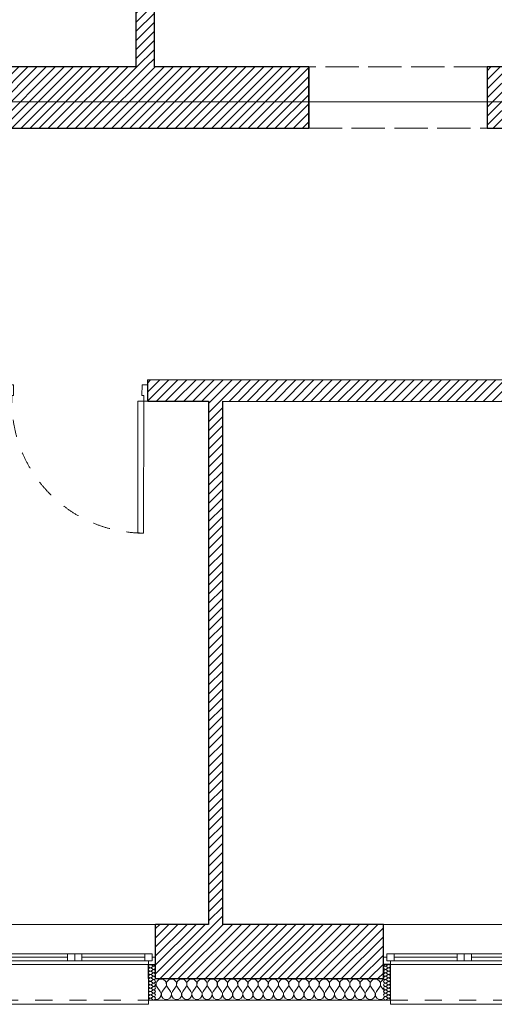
# Model space of a CAD drawing. Header units: millimetres. Extents: x 27262 to 215252, y 16288 to 306312.
# Tile 51 of 76: x 145971 to 148465, y 171393 to 176570. Entities that reach past the tile are written whole.
import ezdxf

# ---------------------------------------------------------------- set-up
doc = ezdxf.new("R2010")
doc.units = ezdxf.units.MM
for name, pattern in [('DASHED2', [0.47625, 0.3175, -0.15875]), ('Krawędzie ukryte', [225, 175, -50]), ('Przerywana', [240, 120, -120])]:
    doc.linetypes.add(name, pattern=pattern)
for name, color, linetype in [('Drzwi ArchiCAD', 252, 'Continuous'), ('KR_INW', 252, 'Continuous'), ('Okna ArchiCADa', 252, 'Continuous'), ('ROZBUDOWA_NOWE_DZIAŁOWE', 252, 'Continuous')]:
    doc.layers.add(name, color=color, linetype=linetype)
for name, color, linetype, lineweight in [('Drzwi ArchiCAD_Nr_pióra__1', 252, 'Continuous', 13), ('Drzwi ArchiCAD_Nr_pióra__27', 252, 'Continuous', 25), ('KR_INW_Nr_pióra__101', 252, 'Continuous', 5), ('KR_INW_Nr_pióra__102', 252, 'Continuous', 5), ('KR_INW_Nr_pióra__27', 252, 'Continuous', 25), ('KR_INW_Nr_pióra__47', 252, 'Continuous', 15), ('Okna ArchiCADa_Nr_pióra__1', 252, 'Continuous', 13), ('Okna ArchiCADa_Nr_pióra__27', 252, 'Continuous', 25), ('PREBUDOWA_NOWE_NADPROŻA_Nr_pióra__44', 252, 'Continuous', 13), ('ROZBUDOWA_NOWE_DZIAŁOWE_Nr_pióra__27', 252, 'Continuous', 25)]:
    doc.layers.add(name, color=color, linetype=linetype, lineweight=lineweight)
doc.layers.get('ROZBUDOWA_NOWE_DZIAŁOWE').off()
pattern_1 = [(45, (0, 0), (-31.819804, 31.819804), [])]

# ---------------------------------------------------------------- blocks, each defined once
blk = doc.blocks.new('*X206')
at = {"layer": 'KR_INW_Nr_pióra__102', "linetype": 'Continuous'}
for p, q in [((215889.1, 106981.8), (215888.6, 106982.6)), ((215888.6, 106949.6), (215890.5, 106953.1)), ((215892.2, 106972.5), (215889.1, 106981.8)), ((215890.5, 106953.1), (215892.7, 106962.6)), ((215892.7, 106962.6), (215892.2, 106972.5)), ((215893.5, 106972.5), (215893, 106962.6)), ((215893, 106962.6), (215895.2, 106953.1)), ((215896.6, 106981.8), (215893.5, 106972.5)), ((215895.2, 106953.1), (215900, 106944.4)), ((215902.2, 106989.9), (215896.6, 106981.8)), ((215921.4, 106915.9), (215900, 106944.4)), ((215909.8, 106996.2), (215902.2, 106989.9)), ((215918.8, 107000.2), (215909.8, 106996.2)), ((215928.6, 107001.6), (215918.8, 107000.2)), ((215938.3, 107000.2), (215928.6, 107001.6)), ((215935.7, 106915.9), (215957.1, 106944.4)), ((215947.3, 106996.2), (215938.3, 107000.2)), ((215954.9, 106989.9), (215947.3, 106996.2)), ((215960.5, 106981.8), (215954.9, 106989.9)), ((215957.1, 106944.4), (215961.9, 106953.1)), ((215963.7, 106972.5), (215960.5, 106981.8)), ((215961.9, 106953.1), (215964.1, 106962.6)), ((215964.1, 106962.6), (215963.7, 106972.5)), ((215964.9, 106972.5), (215964.4, 106962.6)), ((215964.4, 106962.6), (215966.7, 106953.1)), ((215968.1, 106981.8), (215964.9, 106972.5)), ((215966.7, 106953.1), (215971.4, 106944.4)), ((215973.6, 106989.9), (215968.1, 106981.8)), ((215992.9, 106915.9), (215971.4, 106944.4)), ((215981.2, 106996.2), (215973.6, 106989.9)), ((215990.2, 107000.2), (215981.2, 106996.2)), ((216000, 107001.6), (215990.2, 107000.2)), ((216009.8, 107000.2), (216000, 107001.6)), ((216007.1, 106915.9), (216028.6, 106944.4)), ((216018.8, 106996.2), (216009.8, 107000.2)), ((216026.4, 106989.9), (216018.8, 106996.2)), ((216031.9, 106981.8), (216026.4, 106989.9)), ((216028.6, 106944.4), (216033.3, 106953.1)), ((216035.1, 106972.5), (216031.9, 106981.8)), ((216033.3, 106953.1), (216035.6, 106962.6)), ((216035.6, 106962.6), (216035.1, 106972.5)), ((216036.3, 106972.5), (216035.9, 106962.6)), ((216035.9, 106962.6), (216038.1, 106953.1)), ((216039.5, 106981.8), (216036.3, 106972.5)), ((216038.1, 106953.1), (216042.9, 106944.4)), ((216045.1, 106989.9), (216039.5, 106981.8)), ((216064.3, 106915.9), (216042.9, 106944.4)), ((216052.7, 106996.2), (216045.1, 106989.9)), ((216061.7, 107000.2), (216052.7, 106996.2)), ((216071.4, 107001.6), (216061.7, 107000.2)), ((216081.2, 107000.2), (216071.4, 107001.6)), ((216078.6, 106915.9), (216100, 106944.4)), ((216090.2, 106996.2), (216081.2, 107000.2)), ((216097.8, 106989.9), (216090.2, 106996.2)), ((216103.4, 106981.8), (216097.8, 106989.9)), ((216100, 106944.4), (216104.8, 106953.1)), ((216106.5, 106972.5), (216103.4, 106981.8)), ((216104.8, 106953.1), (216107, 106962.6)), ((216107, 106962.6), (216106.5, 106972.5)), ((216107.8, 106972.5), (216107.3, 106962.6)), ((216107.3, 106962.6), (216109.5, 106953.1)), ((216110.9, 106981.8), (216107.8, 106972.5)), ((216109.5, 106953.1), (216114.3, 106944.4)), ((216116.5, 106989.9), (216110.9, 106981.8)), ((216135.7, 106915.9), (216114.3, 106944.4)), ((216124.1, 106996.2), (216116.5, 106989.9)), ((216133.1, 107000.2), (216124.1, 106996.2)), ((216142.9, 107001.6), (216133.1, 107000.2)), ((216152.6, 107000.2), (216142.9, 107001.6)), ((216150, 106915.9), (216171.4, 106944.4)), ((216161.6, 106996.2), (216152.6, 107000.2)), ((216169.2, 106989.9), (216161.6, 106996.2)), ((216174.8, 106981.8), (216169.2, 106989.9)), ((216171.4, 106944.4), (216176.2, 106953.1)), ((216177.9, 106972.5), (216174.8, 106981.8)), ((216176.2, 106953.1), (216178.4, 106962.6)), ((216178.4, 106962.6), (216177.9, 106972.5)), ((216179.2, 106972.5), (216178.7, 106962.6)), ((216178.7, 106962.6), (216180.9, 106953.1)), ((216182.3, 106981.8), (216179.2, 106972.5)), ((216180.9, 106953.1), (216185.7, 106944.4)), ((216187.9, 106989.9), (216182.3, 106981.8)), ((216207.1, 106915.9), (216185.7, 106944.4)), ((216195.5, 106996.2), (216187.9, 106989.9)), ((216204.5, 107000.2), (216195.5, 106996.2)), ((216214.3, 107001.6), (216204.5, 107000.2)), ((216224, 107000.2), (216214.3, 107001.6)), ((216221.4, 106915.9), (216242.9, 106944.4)), ((216233.1, 106996.2), (216224, 107000.2)), ((216240.6, 106989.9), (216233.1, 106996.2)), ((216246.2, 106981.8), (216240.6, 106989.9)), ((216242.9, 106944.4), (216247.6, 106953.1)), ((216249.4, 106972.5), (216246.2, 106981.8)), ((216247.6, 106953.1), (216249.9, 106962.6)), ((216249.9, 106962.6), (216249.4, 106972.5)), ((216250.6, 106972.5), (216250.1, 106962.6)), ((216250.1, 106962.6), (216252.4, 106953.1)), ((216253.8, 106981.8), (216250.6, 106972.5)), ((216252.4, 106953.1), (216257.1, 106944.4)), ((216259.4, 106989.9), (216253.8, 106981.8)), ((216278.6, 106915.9), (216257.1, 106944.4)), ((216266.9, 106996.2), (216259.4, 106989.9)), ((216276, 107000.2), (216266.9, 106996.2)), ((216285.7, 107001.6), (216276, 107000.2)), ((216295.5, 107000.2), (216285.7, 107001.6)), ((216292.9, 106915.9), (216314.3, 106944.4)), ((216304.5, 106996.2), (216295.5, 107000.2)), ((216312.1, 106989.9), (216304.5, 106996.2)), ((216317.7, 106981.8), (216312.1, 106989.9)), ((216314.3, 106944.4), (216319.1, 106953.1)), ((216320.8, 106972.5), (216317.7, 106981.8)), ((216319.1, 106953.1), (216321.3, 106962.6)), ((216321.3, 106962.6), (216320.8, 106972.5)), ((216322.1, 106972.5), (216321.6, 106962.6)), ((216321.6, 106962.6), (216323.8, 106953.1)), ((216325.2, 106981.8), (216322.1, 106972.5)), ((216323.8, 106953.1), (216328.6, 106944.4)), ((216330.8, 106989.9), (216325.2, 106981.8)), ((216350, 106915.9), (216328.6, 106944.4)), ((216338.4, 106996.2), (216330.8, 106989.9)), ((216347.4, 107000.2), (216338.4, 106996.2)), ((216357.1, 107001.6), (216347.4, 107000.2)), ((216366.9, 107000.2), (216357.1, 107001.6)), ((216364.3, 106915.9), (216385.7, 106944.4)), ((216375.9, 106996.2), (216366.9, 107000.2)), ((216383.5, 106989.9), (216375.9, 106996.2)), ((216389.1, 106981.8), (216383.5, 106989.9)), ((216385.7, 106944.4), (216390.5, 106953.1)), ((216392.2, 106972.5), (216389.1, 106981.8)), ((216390.5, 106953.1), (216392.7, 106962.6)), ((216392.7, 106962.6), (216392.2, 106972.5)), ((216393.5, 106972.5), (216393, 106962.6)), ((216393, 106962.6), (216395.2, 106953.1)), ((216396.6, 106981.8), (216393.5, 106972.5)), ((216395.2, 106953.1), (216400, 106944.4)), ((216402.2, 106989.9), (216396.6, 106981.8)), ((216421.4, 106915.9), (216400, 106944.4)), ((216409.8, 106996.2), (216402.2, 106989.9)), ((216418.8, 107000.2), (216409.8, 106996.2)), ((216428.6, 107001.6), (216418.8, 107000.2)), ((216438.3, 107000.2), (216428.6, 107001.6)), ((216435.7, 106915.9), (216457.1, 106944.4)), ((216447.3, 106996.2), (216438.3, 107000.2)), ((216454.9, 106989.9), (216447.3, 106996.2)), ((216460.5, 106981.8), (216454.9, 106989.9)), ((216457.1, 106944.4), (216461.9, 106953.1)), ((216463.7, 106972.5), (216460.5, 106981.8)), ((216461.9, 106953.1), (216464.1, 106962.6)), ((216464.1, 106962.6), (216463.7, 106972.5)), ((216464.9, 106972.5), (216464.4, 106962.6)), ((216464.4, 106962.6), (216466.7, 106953.1)), ((216468.1, 106981.8), (216464.9, 106972.5)), ((216466.7, 106953.1), (216471.4, 106944.4)), ((216473.6, 106989.9), (216468.1, 106981.8)), ((216492.9, 106915.9), (216471.4, 106944.4)), ((216481.2, 106996.2), (216473.6, 106989.9)), ((216490.2, 107000.2), (216481.2, 106996.2)), ((216500, 107001.6), (216490.2, 107000.2)), ((216509.8, 107000.2), (216500, 107001.6)), ((216507.1, 106915.9), (216528.6, 106944.4)), ((216518.8, 106996.2), (216509.8, 107000.2)), ((216526.4, 106989.9), (216518.8, 106996.2)), ((216531.9, 106981.8), (216526.4, 106989.9)), ((216528.6, 106944.4), (216533.3, 106953.1)), ((216535.1, 106972.5), (216531.9, 106981.8)), ((216533.3, 106953.1), (216535.6, 106962.6)), ((216535.6, 106962.6), (216535.1, 106972.5)), ((216536.3, 106972.5), (216535.9, 106962.6)), ((216535.9, 106962.6), (216538.1, 106953.1)), ((216539.5, 106981.8), (216536.3, 106972.5)), ((216538.1, 106953.1), (216542.9, 106944.4)), ((216545.1, 106989.9), (216539.5, 106981.8)), ((216564.3, 106915.9), (216542.9, 106944.4)), ((216552.7, 106996.2), (216545.1, 106989.9)), ((216561.7, 107000.2), (216552.7, 106996.2)), ((216571.4, 107001.6), (216561.7, 107000.2)), ((216581.2, 107000.2), (216571.4, 107001.6)), ((216578.6, 106915.9), (216600, 106944.4)), ((216590.2, 106996.2), (216581.2, 107000.2)), ((216597.8, 106989.9), (216590.2, 106996.2)), ((216603.4, 106981.8), (216597.8, 106989.9)), ((216600, 106944.4), (216604.8, 106953.1)), ((216606.5, 106972.5), (216603.4, 106981.8)), ((216604.8, 106953.1), (216607, 106962.6)), ((216607, 106962.6), (216606.5, 106972.5)), ((216607.8, 106972.5), (216607.3, 106962.6)), ((216607.3, 106962.6), (216609.5, 106953.1)), ((216610.9, 106981.8), (216607.8, 106972.5)), ((216609.5, 106953.1), (216614.3, 106944.4)), ((216616.5, 106989.9), (216610.9, 106981.8)), ((216635.7, 106915.9), (216614.3, 106944.4)), ((216624.1, 106996.2), (216616.5, 106989.9)), ((216633.1, 107000.2), (216624.1, 106996.2)), ((216642.9, 107001.6), (216633.1, 107000.2)), ((216652.6, 107000.2), (216642.9, 107001.6)), ((216650, 106915.9), (216671.4, 106944.4)), ((216661.6, 106996.2), (216652.6, 107000.2)), ((216669.2, 106989.9), (216661.6, 106996.2)), ((216674.8, 106981.8), (216669.2, 106989.9)), ((216671.4, 106944.4), (216676.2, 106953.1)), ((216677.9, 106972.5), (216674.8, 106981.8)), ((216676.2, 106953.1), (216678.4, 106962.6)), ((216678.4, 106962.6), (216677.9, 106972.5)), ((216679.2, 106972.5), (216678.7, 106962.6)), ((216678.7, 106962.6), (216680.9, 106953.1)), ((216682.3, 106981.8), (216679.2, 106972.5)), ((216680.9, 106953.1), (216685.7, 106944.4)), ((216687.9, 106989.9), (216682.3, 106981.8)), ((216707.1, 106915.9), (216685.7, 106944.4)), ((216695.5, 106996.2), (216687.9, 106989.9)), ((216704.5, 107000.2), (216695.5, 106996.2)), ((216714.3, 107001.6), (216704.5, 107000.2)), ((216724, 107000.2), (216714.3, 107001.6)), ((216721.4, 106915.9), (216742.9, 106944.4)), ((216733.1, 106996.2), (216724, 107000.2)), ((216740.6, 106989.9), (216733.1, 106996.2)), ((216746.2, 106981.8), (216740.6, 106989.9)), ((216742.9, 106944.4), (216747.6, 106953.1)), ((216749.4, 106972.5), (216746.2, 106981.8)), ((216747.6, 106953.1), (216749.9, 106962.6)), ((216749.9, 106962.6), (216749.4, 106972.5)), ((216750.6, 106972.5), (216750.1, 106962.6)), ((216750.1, 106962.6), (216752.4, 106953.1)), ((216753.8, 106981.8), (216750.6, 106972.5)), ((216752.4, 106953.1), (216757.1, 106944.4)), ((216759.4, 106989.9), (216753.8, 106981.8)), ((216778.6, 106915.9), (216757.1, 106944.4)), ((216766.9, 106996.2), (216759.4, 106989.9)), ((216776, 107000.2), (216766.9, 106996.2)), ((216785.7, 107001.6), (216776, 107000.2)), ((216795.5, 107000.2), (216785.7, 107001.6)), ((216792.9, 106915.9), (216814.3, 106944.4)), ((216804.5, 106996.2), (216795.5, 107000.2)), ((216812.1, 106989.9), (216804.5, 106996.2)), ((216817.7, 106981.8), (216812.1, 106989.9)), ((216814.3, 106944.4), (216819.1, 106953.1)), ((216820.8, 106972.5), (216817.7, 106981.8)), ((216819.1, 106953.1), (216821.3, 106962.6)), ((216821.3, 106962.6), (216820.8, 106972.5)), ((216822.1, 106972.5), (216821.6, 106962.6)), ((216821.6, 106962.6), (216823.8, 106953.1)), ((216825.2, 106981.8), (216822.1, 106972.5)), ((216823.8, 106953.1), (216828.6, 106944.4)), ((216830.8, 106989.9), (216825.2, 106981.8)), ((216850, 106915.9), (216828.6, 106944.4)), ((216838.4, 106996.2), (216830.8, 106989.9)), ((216847.4, 107000.2), (216838.4, 106996.2)), ((216857.1, 107001.6), (216847.4, 107000.2)), ((216866.9, 107000.2), (216857.1, 107001.6)), ((216864.3, 106915.9), (216885.7, 106944.4)), ((216875.9, 106996.2), (216866.9, 107000.2)), ((216883.5, 106989.9), (216875.9, 106996.2)), ((216889.1, 106981.8), (216883.5, 106989.9)), ((216885.7, 106944.4), (216890.5, 106953.1)), ((216892.2, 106972.5), (216889.1, 106981.8)), ((216890.5, 106953.1), (216892.7, 106962.6)), ((216892.7, 106962.6), (216892.2, 106972.5)), ((216893.5, 106972.5), (216893, 106962.6)), ((216893, 106962.6), (216895.2, 106953.1)), ((216896.6, 106981.8), (216893.5, 106972.5)), ((216895.2, 106953.1), (216900, 106944.4)), ((216902.2, 106989.9), (216896.6, 106981.8)), ((216921.4, 106915.9), (216900, 106944.4)), ((216909.8, 106996.2), (216902.2, 106989.9)), ((216918.8, 107000.2), (216909.8, 106996.2)), ((216928.6, 107001.6), (216918.8, 107000.2)), ((216938.3, 107000.2), (216928.6, 107001.6)), ((216935.7, 106915.9), (216957.1, 106944.4)), ((216947.3, 106996.2), (216938.3, 107000.2)), ((216954.9, 106989.9), (216947.3, 106996.2)), ((216960.5, 106981.8), (216954.9, 106989.9)), ((216957.1, 106944.4), (216961.9, 106953.1)), ((216963.7, 106972.5), (216960.5, 106981.8)), ((216961.9, 106953.1), (216964.1, 106962.6)), ((216964.1, 106962.6), (216963.7, 106972.5)), ((216964.9, 106972.5), (216964.4, 106962.6)), ((216964.4, 106962.6), (216966.7, 106953.1)), ((216968.1, 106981.8), (216964.9, 106972.5)), ((216966.7, 106953.1), (216971.4, 106944.4)), ((216973.6, 106989.9), (216968.1, 106981.8)), ((216992.9, 106915.9), (216971.4, 106944.4)), ((216981.2, 106996.2), (216973.6, 106989.9)), ((216990.2, 107000.2), (216981.2, 106996.2)), ((217000, 107001.6), (216990.2, 107000.2)), ((217009.8, 107000.2), (217000, 107001.6)), ((217007.1, 106915.9), (217028.6, 106944.4)), ((217018.8, 106996.2), (217009.8, 107000.2)), ((217026.4, 106989.9), (217018.8, 106996.2)), ((217031.9, 106981.8), (217026.4, 106989.9)), ((217028.6, 106944.4), (217033.3, 106953.1)), ((217035.1, 106972.5), (217031.9, 106981.8)), ((217033.3, 106953.1), (217035.6, 106962.6)), ((217035.6, 106962.6), (217035.1, 106972.5)), ((217036.3, 106972.5), (217035.9, 106962.6)), ((217035.9, 106962.6), (217038.1, 106953.1)), ((217039.5, 106981.8), (217036.3, 106972.5)), ((217038.1, 106953.1), (217042.9, 106944.4)), ((217045.1, 106989.9), (217039.5, 106981.8)), ((217064.3, 106915.9), (217042.9, 106944.4)), ((217052.7, 106996.2), (217045.1, 106989.9)), ((217061.7, 107000.2), (217052.7, 106996.2)), ((217071.4, 107001.6), (217061.7, 107000.2)), ((217081.2, 107000.2), (217071.4, 107001.6)), ((217078.6, 106915.9), (217100, 106944.4)), ((217090.2, 106996.2), (217081.2, 107000.2)), ((217097.8, 106989.9), (217090.2, 106996.2)), ((217103.4, 106981.8), (217097.8, 106989.9)), ((217100, 106944.4), (217104.8, 106953.1)), ((217106.5, 106972.5), (217103.4, 106981.8)), ((217104.8, 106953.1), (217107, 106962.6)), ((217107, 106962.6), (217106.5, 106972.5)), ((217107.8, 106972.5), (217107.3, 106962.6)), ((217107.3, 106962.6), (217109.5, 106953.1)), ((217110.9, 106981.8), (217107.8, 106972.5)), ((217109.5, 106953.1), (217114.3, 106944.4)), ((217116.5, 106989.9), (217110.9, 106981.8)), ((217135.7, 106915.9), (217114.3, 106944.4)), ((217124.1, 106996.2), (217116.5, 106989.9)), ((217133.1, 107000.2), (217124.1, 106996.2)), ((217142.9, 107001.6), (217133.1, 107000.2)), ((217152.6, 107000.2), (217142.9, 107001.6)), ((217150, 106915.9), (217171.4, 106944.4)), ((217161.6, 106996.2), (217152.6, 107000.2)), ((217169.2, 106989.9), (217161.6, 106996.2)), ((217174.8, 106981.8), (217169.2, 106989.9)), ((217171.4, 106944.4), (217176.2, 106953.1)), ((217177.9, 106972.5), (217174.8, 106981.8)), ((217176.2, 106953.1), (217178.4, 106962.6)), ((217178.4, 106962.6), (217177.9, 106972.5)), ((217179.2, 106972.5), (217178.7, 106962.6)), ((217178.7, 106962.6), (217180.9, 106953.1)), ((217182.3, 106981.8), (217179.2, 106972.5)), ((217180.9, 106953.1), (217185.7, 106944.4)), ((217187.9, 106989.9), (217182.3, 106981.8)), ((217207.1, 106915.9), (217185.7, 106944.4)), ((217195.5, 106996.2), (217187.9, 106989.9)), ((217204.5, 107000.2), (217195.5, 106996.2)), ((217214.3, 107001.6), (217204.5, 107000.2)), ((217224, 107000.2), (217214.3, 107001.6)), ((217221.4, 106915.9), (217242.9, 106944.4)), ((217233.1, 106996.2), (217224, 107000.2)), ((217240.6, 106989.9), (217233.1, 106996.2)), ((217246.2, 106981.8), (217240.6, 106989.9)), ((217242.9, 106944.4), (217247.6, 106953.1)), ((217249.4, 106972.5), (217246.2, 106981.8)), ((217247.6, 106953.1), (217249.9, 106962.6)), ((217249.9, 106962.6), (217249.4, 106972.5)), ((217250.6, 106972.5), (217250.1, 106962.6)), ((217250.1, 106962.6), (217252.4, 106953.1)), ((217253.8, 106981.8), (217250.6, 106972.5)), ((217252.4, 106953.1), (217257.1, 106944.4)), ((217259.4, 106989.9), (217253.8, 106981.8)), ((217278.6, 106915.9), (217257.1, 106944.4)), ((217266.9, 106996.2), (217259.4, 106989.9)), ((217276, 107000.2), (217266.9, 106996.2)), ((217285.7, 107001.6), (217276, 107000.2)), ((217295.5, 107000.2), (217285.7, 107001.6)), ((217292.9, 106915.9), (217314.3, 106944.4)), ((217304.5, 106996.2), (217295.5, 107000.2)), ((217312.1, 106989.9), (217304.5, 106996.2)), ((217317.7, 106981.8), (217312.1, 106989.9)), ((217314.3, 106944.4), (217319.1, 106953.1)), ((217320.8, 106972.5), (217317.7, 106981.8)), ((217319.1, 106953.1), (217321.3, 106962.6)), ((217321.3, 106962.6), (217320.8, 106972.5)), ((217322.1, 106972.5), (217321.6, 106962.6)), ((217321.6, 106962.6), (217323.8, 106953.1)), ((217325.2, 106981.8), (217322.1, 106972.5)), ((217323.8, 106953.1), (217328.6, 106944.4)), ((217330.8, 106989.9), (217325.2, 106981.8)), ((217350, 106915.9), (217328.6, 106944.4)), ((217338.4, 106996.2), (217330.8, 106989.9)), ((217347.4, 107000.2), (217338.4, 106996.2)), ((217357.1, 107001.6), (217347.4, 107000.2)), ((217366.9, 107000.2), (217357.1, 107001.6)), ((217364.3, 106915.9), (217385.7, 106944.4)), ((217375.9, 106996.2), (217366.9, 107000.2)), ((217383.5, 106989.9), (217375.9, 106996.2)), ((217389.1, 106981.8), (217383.5, 106989.9)), ((217385.7, 106944.4), (217390.5, 106953.1)), ((217392.2, 106972.5), (217389.1, 106981.8)), ((217390.5, 106953.1), (217392.7, 106962.6)), ((217392.7, 106962.6), (217392.2, 106972.5)), ((217393.5, 106972.5), (217393, 106962.6)), ((217393, 106962.6), (217395.2, 106953.1)), ((217396.6, 106981.8), (217393.5, 106972.5)), ((217395.2, 106953.1), (217400, 106944.4)), ((217402.2, 106989.9), (217396.6, 106981.8)), ((217421.4, 106915.9), (217400, 106944.4)), ((217409.8, 106996.2), (217402.2, 106989.9)), ((217418.8, 107000.2), (217409.8, 106996.2)), ((217428.6, 107001.6), (217418.8, 107000.2)), ((217438.3, 107000.2), (217428.6, 107001.6)), ((217435.7, 106915.9), (217457.1, 106944.4)), ((217447.3, 106996.2), (217438.3, 107000.2)), ((217454.9, 106989.9), (217447.3, 106996.2)), ((217460.5, 106981.8), (217454.9, 106989.9)), ((217457.1, 106944.4), (217461.9, 106953.1)), ((217463.7, 106972.5), (217460.5, 106981.8)), ((217461.9, 106953.1), (217464.1, 106962.6)), ((217464.1, 106962.6), (217463.7, 106972.5)), ((217464.9, 106972.5), (217464.4, 106962.6)), ((217464.4, 106962.6), (217466.7, 106953.1)), ((217468.1, 106981.8), (217464.9, 106972.5)), ((217466.7, 106953.1), (217471.4, 106944.4)), ((217473.6, 106989.9), (217468.1, 106981.8)), ((217485.4, 106925.8), (217471.4, 106944.4)), ((217481.2, 106996.2), (217473.6, 106989.9)), ((217485.4, 106998.1), (217481.2, 106996.2)), ((215916.9, 106868), (215926.5, 106882.5)), ((215928.2, 106899.8), (215921.4, 106915.9)), ((215926.5, 106882.5), (215928.2, 106899.8)), ((215935.7, 106915.9), (215929, 106899.8)), ((215929, 106899.8), (215930.6, 106882.5)), ((215930.6, 106882.5), (215940.3, 106868)), ((215988.3, 106868), (215997.9, 106882.5)), ((215999.6, 106899.8), (215992.9, 106915.9)), ((215997.9, 106882.5), (215999.6, 106899.8)), ((216007.1, 106915.9), (216000.4, 106899.8)), ((216000.4, 106899.8), (216002.1, 106882.5)), ((216002.1, 106882.5), (216011.7, 106868)), ((216059.7, 106868), (216069.4, 106882.5)), ((216071, 106899.8), (216064.3, 106915.9)), ((216069.4, 106882.5), (216071, 106899.8)), ((216078.6, 106915.9), (216071.8, 106899.8)), ((216071.8, 106899.8), (216073.5, 106882.5)), ((216073.5, 106882.5), (216083.1, 106868)), ((216131.2, 106868), (216140.8, 106882.5)), ((216142.4, 106899.8), (216135.7, 106915.9)), ((216140.8, 106882.5), (216142.4, 106899.8)), ((216150, 106915.9), (216143.3, 106899.8)), ((216143.3, 106899.8), (216144.9, 106882.5)), ((216144.9, 106882.5), (216154.5, 106868)), ((216202.6, 106868), (216212.2, 106882.5)), ((216213.9, 106899.8), (216207.1, 106915.9)), ((216212.2, 106882.5), (216213.9, 106899.8)), ((216221.4, 106915.9), (216214.7, 106899.8)), ((216214.7, 106899.8), (216216.3, 106882.5)), ((216216.3, 106882.5), (216226, 106868)), ((216274, 106868), (216283.7, 106882.5)), ((216285.3, 106899.8), (216278.6, 106915.9)), ((216283.7, 106882.5), (216285.3, 106899.8)), ((216292.9, 106915.9), (216286.1, 106899.8)), ((216286.1, 106899.8), (216287.8, 106882.5)), ((216287.8, 106882.5), (216297.4, 106868)), ((216345.5, 106868), (216355.1, 106882.5)), ((216356.7, 106899.8), (216350, 106915.9)), ((216355.1, 106882.5), (216356.7, 106899.8)), ((216364.3, 106915.9), (216357.6, 106899.8)), ((216357.6, 106899.8), (216359.2, 106882.5)), ((216359.2, 106882.5), (216368.8, 106868)), ((216416.9, 106868), (216426.5, 106882.5)), ((216428.2, 106899.8), (216421.4, 106915.9)), ((216426.5, 106882.5), (216428.2, 106899.8)), ((216435.7, 106915.9), (216429, 106899.8)), ((216429, 106899.8), (216430.6, 106882.5)), ((216430.6, 106882.5), (216440.3, 106868)), ((216488.3, 106868), (216497.9, 106882.5)), ((216499.6, 106899.8), (216492.9, 106915.9)), ((216497.9, 106882.5), (216499.6, 106899.8)), ((216507.1, 106915.9), (216500.4, 106899.8)), ((216500.4, 106899.8), (216502.1, 106882.5)), ((216502.1, 106882.5), (216511.7, 106868)), ((216559.7, 106868), (216569.4, 106882.5)), ((216571, 106899.8), (216564.3, 106915.9)), ((216569.4, 106882.5), (216571, 106899.8)), ((216578.6, 106915.9), (216571.8, 106899.8)), ((216571.8, 106899.8), (216573.5, 106882.5)), ((216573.5, 106882.5), (216583.1, 106868)), ((216631.2, 106868), (216640.8, 106882.5)), ((216642.4, 106899.8), (216635.7, 106915.9)), ((216640.8, 106882.5), (216642.4, 106899.8)), ((216650, 106915.9), (216643.3, 106899.8)), ((216643.3, 106899.8), (216644.9, 106882.5)), ((216644.9, 106882.5), (216654.5, 106868)), ((216702.6, 106868), (216712.2, 106882.5)), ((216713.9, 106899.8), (216707.1, 106915.9)), ((216712.2, 106882.5), (216713.9, 106899.8)), ((216721.4, 106915.9), (216714.7, 106899.8)), ((216714.7, 106899.8), (216716.3, 106882.5)), ((216716.3, 106882.5), (216726, 106868)), ((216774, 106868), (216783.7, 106882.5)), ((216785.3, 106899.8), (216778.6, 106915.9)), ((216783.7, 106882.5), (216785.3, 106899.8)), ((216792.9, 106915.9), (216786.1, 106899.8)), ((216786.1, 106899.8), (216787.8, 106882.5)), ((216787.8, 106882.5), (216797.4, 106868)), ((216845.5, 106868), (216855.1, 106882.5)), ((216856.7, 106899.8), (216850, 106915.9)), ((216855.1, 106882.5), (216856.7, 106899.8)), ((216864.3, 106915.9), (216857.6, 106899.8)), ((216857.6, 106899.8), (216859.2, 106882.5)), ((216859.2, 106882.5), (216868.8, 106868)), ((216916.9, 106868), (216926.5, 106882.5)), ((216928.2, 106899.8), (216921.4, 106915.9)), ((216926.5, 106882.5), (216928.2, 106899.8)), ((216935.7, 106915.9), (216929, 106899.8)), ((216929, 106899.8), (216930.6, 106882.5)), ((216930.6, 106882.5), (216940.3, 106868)), ((216988.3, 106868), (216997.9, 106882.5)), ((216999.6, 106899.8), (216992.9, 106915.9)), ((216997.9, 106882.5), (216999.6, 106899.8)), ((217007.1, 106915.9), (217000.4, 106899.8)), ((217000.4, 106899.8), (217002.1, 106882.5)), ((217002.1, 106882.5), (217011.7, 106868)), ((217059.7, 106868), (217069.4, 106882.5)), ((217071, 106899.8), (217064.3, 106915.9)), ((217069.4, 106882.5), (217071, 106899.8)), ((217078.6, 106915.9), (217071.8, 106899.8)), ((217071.8, 106899.8), (217073.5, 106882.5)), ((217073.5, 106882.5), (217083.1, 106868)), ((217131.2, 106868), (217140.8, 106882.5)), ((217142.4, 106899.8), (217135.7, 106915.9)), ((217140.8, 106882.5), (217142.4, 106899.8)), ((217150, 106915.9), (217143.3, 106899.8)), ((217143.3, 106899.8), (217144.9, 106882.5)), ((217144.9, 106882.5), (217154.5, 106868)), ((217202.6, 106868), (217212.2, 106882.5)), ((217213.9, 106899.8), (217207.1, 106915.9)), ((217212.2, 106882.5), (217213.9, 106899.8)), ((217221.4, 106915.9), (217214.7, 106899.8)), ((217214.7, 106899.8), (217216.3, 106882.5)), ((217216.3, 106882.5), (217226, 106868)), ((217274, 106868), (217283.7, 106882.5)), ((217285.3, 106899.8), (217278.6, 106915.9)), ((217283.7, 106882.5), (217285.3, 106899.8)), ((217292.9, 106915.9), (217286.1, 106899.8)), ((217286.1, 106899.8), (217287.8, 106882.5)), ((217287.8, 106882.5), (217297.4, 106868)), ((217345.5, 106868), (217355.1, 106882.5)), ((217356.7, 106899.8), (217350, 106915.9)), ((217355.1, 106882.5), (217356.7, 106899.8)), ((217364.3, 106915.9), (217357.6, 106899.8)), ((217357.6, 106899.8), (217359.2, 106882.5)), ((217359.2, 106882.5), (217368.8, 106868)), ((217416.9, 106868), (217426.5, 106882.5)), ((217428.2, 106899.8), (217421.4, 106915.9)), ((217426.5, 106882.5), (217428.2, 106899.8)), ((217435.7, 106915.9), (217429, 106899.8)), ((217429, 106899.8), (217430.6, 106882.5)), ((217430.6, 106882.5), (217440.3, 106868)), ((215888.6, 106859.8), (215901.6, 106859.8)), ((215901.6, 106859.8), (215916.9, 106868)), ((215940.3, 106868), (215955.6, 106859.8)), ((215955.6, 106859.8), (215973, 106859.8)), ((215973, 106859.8), (215988.3, 106868)), ((216011.7, 106868), (216027, 106859.8)), ((216027, 106859.8), (216044.4, 106859.8)), ((216044.4, 106859.8), (216059.7, 106868)), ((216083.1, 106868), (216098.4, 106859.8)), ((216098.4, 106859.8), (216115.8, 106859.8)), ((216115.8, 106859.8), (216131.2, 106868)), ((216154.5, 106868), (216169.9, 106859.8)), ((216169.9, 106859.8), (216187.3, 106859.8)), ((216187.3, 106859.8), (216202.6, 106868)), ((216226, 106868), (216241.3, 106859.8)), ((216241.3, 106859.8), (216258.7, 106859.8)), ((216258.7, 106859.8), (216274, 106868)), ((216297.4, 106868), (216312.7, 106859.8)), ((216312.7, 106859.8), (216330.1, 106859.8)), ((216330.1, 106859.8), (216345.5, 106868)), ((216368.8, 106868), (216384.2, 106859.8)), ((216384.2, 106859.8), (216401.6, 106859.8)), ((216401.6, 106859.8), (216416.9, 106868)), ((216440.3, 106868), (216455.6, 106859.8)), ((216455.6, 106859.8), (216473, 106859.8)), ((216473, 106859.8), (216488.3, 106868)), ((216511.7, 106868), (216527, 106859.8)), ((216527, 106859.8), (216544.4, 106859.8)), ((216544.4, 106859.8), (216559.7, 106868)), ((216583.1, 106868), (216598.4, 106859.8)), ((216598.4, 106859.8), (216615.8, 106859.8)), ((216615.8, 106859.8), (216631.2, 106868)), ((216654.5, 106868), (216669.9, 106859.8)), ((216669.9, 106859.8), (216687.3, 106859.8)), ((216687.3, 106859.8), (216702.6, 106868)), ((216726, 106868), (216741.3, 106859.8)), ((216741.3, 106859.8), (216758.7, 106859.8)), ((216758.7, 106859.8), (216774, 106868)), ((216797.4, 106868), (216812.7, 106859.8)), ((216812.7, 106859.8), (216830.1, 106859.8)), ((216830.1, 106859.8), (216845.5, 106868)), ((216868.8, 106868), (216884.2, 106859.8)), ((216884.2, 106859.8), (216901.6, 106859.8)), ((216901.6, 106859.8), (216916.9, 106868)), ((216940.3, 106868), (216955.6, 106859.8)), ((216955.6, 106859.8), (216973, 106859.8)), ((216973, 106859.8), (216988.3, 106868)), ((217011.7, 106868), (217027, 106859.8)), ((217027, 106859.8), (217044.4, 106859.8)), ((217044.4, 106859.8), (217059.7, 106868)), ((217083.1, 106868), (217098.4, 106859.8)), ((217098.4, 106859.8), (217115.8, 106859.8)), ((217115.8, 106859.8), (217131.2, 106868)), ((217154.5, 106868), (217169.9, 106859.8)), ((217169.9, 106859.8), (217187.3, 106859.8)), ((217187.3, 106859.8), (217202.6, 106868)), ((217226, 106868), (217241.3, 106859.8)), ((217241.3, 106859.8), (217258.7, 106859.8)), ((217258.7, 106859.8), (217274, 106868)), ((217297.4, 106868), (217312.7, 106859.8)), ((217312.7, 106859.8), (217330.1, 106859.8)), ((217330.1, 106859.8), (217345.5, 106868)), ((217368.8, 106868), (217384.2, 106859.8)), ((217384.2, 106859.8), (217401.6, 106859.8)), ((217401.6, 106859.8), (217416.9, 106868)), ((217440.3, 106868), (217455.6, 106859.8)), ((217455.6, 106859.8), (217473, 106859.8)), ((217473, 106859.8), (217485.4, 106866.4))]:
    blk.add_line(p, q, dxfattribs=at)
blk = doc.blocks.new('*X246')
at = {"layer": 'KR_INW_Nr_pióra__102', "linetype": 'Continuous'}
for p, q in [((215868.4, 107095.6), (215858.8, 107102.8)), ((215868.4, 107090.9), (215858.8, 107083.7)), ((215868.4, 107071.8), (215858.8, 107079)), ((215868.4, 107067), (215858.8, 107059.9)), ((215868.4, 107048), (215858.8, 107055.1)), ((215868.4, 107043.2), (215858.8, 107036.1)), ((215868.4, 107024.2), (215858.8, 107031.3)), ((215868.4, 107019.4), (215858.8, 107012.3)), ((215868.4, 107000.4), (215858.8, 107007.5)), ((215868.4, 106995.6), (215858.8, 106988.5)), ((215868.4, 106976.6), (215858.8, 106983.7)), ((215868.4, 106971.8), (215858.8, 106964.7)), ((215868.4, 106952.8), (215858.8, 106959.9)), ((215868.4, 106948), (215858.8, 106940.9)), ((215868.4, 106929), (215858.8, 106936.1)), ((215868.4, 106924.2), (215858.8, 106917)), ((215868.4, 106905.1), (215858.8, 106912.3)), ((215868.4, 106900.4), (215858.8, 106893.2)), ((215868.4, 106881.3), (215858.8, 106888.5)), ((215868.4, 106876.6), (215858.8, 106869.4)), ((215868.4, 106857.5), (215858.8, 106864.7))]:
    blk.add_line(p, q, dxfattribs=at)
for centre, start, end in [((215851.7, 107093.2), 53.1301, 180), ((215851.7, 107093.2), 180, 306.8699), ((215851.7, 107069.4), 53.1301, 180), ((215875.5, 107105.1), 233.1301, 0), ((215875.5, 107081.3), 233.1301, 126.8699), ((215851.7, 107069.4), 180, 306.8699), ((215851.7, 107045.6), 53.1301, 180), ((215851.7, 107045.6), 180, 306.8699), ((215851.7, 107021.8), 53.1301, 180), ((215851.7, 107021.8), 180, 306.8699), ((215851.7, 106998), 53.1301, 180), ((215875.5, 107057.5), 233.1301, 126.8699), ((215875.5, 107033.7), 233.1301, 126.8699), ((215875.5, 107009.9), 233.1301, 126.8699), ((215851.7, 106998), 180, 306.8699), ((215851.7, 106974.2), 53.1301, 180), ((215851.7, 106974.2), 180, 306.8699), ((215851.7, 106950.4), 53.1301, 180), ((215851.7, 106950.4), 180, 306.8699), ((215851.7, 106926.6), 53.1301, 180), ((215875.5, 106986.1), 233.1301, 126.8699), ((215875.5, 106962.3), 233.1301, 126.8699), ((215875.5, 106938.5), 233.1301, 126.8699), ((215851.7, 106926.6), 180, 306.8699), ((215851.7, 106902.8), 53.1301, 180), ((215851.7, 106902.8), 180, 306.8699), ((215851.7, 106879), 53.1301, 180), ((215851.7, 106879), 180, 306.8699), ((215875.5, 106914.7), 233.1301, 126.8699), ((215875.5, 106890.9), 233.1301, 126.8699), ((215875.5, 106867), 233.1301, 126.8699), ((215851.7, 106855.1), 53.1301, 180)]:
    blk.add_arc(centre, 11.9, start, end, dxfattribs=at)
blk = doc.blocks.new('*X247')
at = {"layer": 'KR_INW_Nr_pióra__102', "linetype": 'Continuous'}
for p, q in [((217505.6, 107095.6), (217515.1, 107102.8)), ((217505.6, 107090.9), (217515.1, 107083.7)), ((217505.6, 107071.8), (217515.1, 107079)), ((217505.6, 107067), (217515.1, 107059.9)), ((217505.6, 107048), (217515.1, 107055.1)), ((217505.6, 107043.2), (217515.1, 107036.1)), ((217505.6, 107024.2), (217515.1, 107031.3)), ((217505.6, 107019.4), (217515.1, 107012.3)), ((217505.6, 107000.4), (217515.1, 107007.5)), ((217505.6, 106995.6), (217515.1, 106988.5)), ((217505.6, 106976.6), (217515.1, 106983.7)), ((217505.6, 106971.8), (217515.1, 106964.7)), ((217505.6, 106952.8), (217515.1, 106959.9)), ((217505.6, 106948), (217515.1, 106940.9)), ((217505.6, 106929), (217515.1, 106936.1)), ((217505.6, 106924.2), (217515.1, 106917)), ((217505.6, 106905.1), (217515.1, 106912.3)), ((217505.6, 106900.4), (217515.1, 106893.2)), ((217505.6, 106881.3), (217515.1, 106888.5)), ((217505.6, 106876.6), (217515.1, 106869.4)), ((217505.6, 106857.5), (217515.1, 106864.7))]:
    blk.add_line(p, q, dxfattribs=at)
for centre, start, end in [((217498.5, 107105.1), 180, 306.8699), ((217498.5, 107081.3), 53.1301, 306.8699), ((217522.3, 107093.2), 0, 126.8699), ((217522.3, 107093.2), 233.1301, 0), ((217522.3, 107069.4), 0, 126.8699), ((217498.5, 107057.5), 53.1301, 306.8699), ((217498.5, 107033.7), 53.1301, 306.8699), ((217498.5, 107009.9), 53.1301, 306.8699), ((217522.3, 107069.4), 233.1301, 0), ((217522.3, 107045.6), 0, 126.8699), ((217522.3, 107045.6), 233.1301, 0), ((217522.3, 107021.8), 0, 126.8699), ((217522.3, 107021.8), 233.1301, 0), ((217522.3, 106998), 0, 126.8699), ((217498.5, 106986.1), 53.1301, 306.8699), ((217498.5, 106962.3), 53.1301, 306.8699), ((217498.5, 106938.5), 53.1301, 306.8699), ((217522.3, 106998), 233.1301, 0), ((217522.3, 106974.2), 0, 126.8699), ((217522.3, 106974.2), 233.1301, 0), ((217522.3, 106950.4), 0, 126.8699), ((217522.3, 106950.4), 233.1301, 0), ((217522.3, 106926.6), 0, 126.8699), ((217498.5, 106914.7), 53.1301, 306.8699), ((217498.5, 106890.9), 53.1301, 306.8699), ((217498.5, 106867), 53.1301, 306.8699), ((217522.3, 106926.6), 233.1301, 0), ((217522.3, 106902.8), 0, 126.8699), ((217522.3, 106902.8), 233.1301, 0), ((217522.3, 106879), 0, 126.8699), ((217522.3, 106879), 233.1301, 0), ((217522.3, 106855.1), 0, 126.8699)]:
    blk.add_arc(centre, 11.9, start, end, dxfattribs=at)
blk = doc.blocks.new('Okno dwuskrzydłowe 19_6')
at = {"layer": 'Okna ArchiCADa_Nr_pióra__1', "linetype": 'Continuous'}
for p, q in [((-566.8, 230), (566.8, 230)), ((-566.8, 0), (-541.8, 0)), ((-541.8, 25), (-491.8, 25)), ((-541.8, -25), (-541.8, 25)), ((-541.8, 0), (-541.8, -25)), ((-491.8, 25), (-50, 25)), ((-491.8, 25), (-491.8, -25)), ((-491.8, 25), (-50, 25)), ((-491.8, 0), (-50, 0)), ((-50, -25), (-50, 25)), ((-50, 25), (0, 25)), ((0, 25), (0, -25)), ((0, 25), (50, 25)), ((0, -25), (0, 25)), ((50, 25), (491.8, 25)), ((50, 25), (50, -25)), ((50, 25), (491.8, 25)), ((50, 0), (491.8, 0)), ((491.8, -25), (491.8, 25)), ((491.8, 25), (541.8, 25)), ((541.8, 25), (541.8, -25)), ((541.8, -25), (541.8, 0)), ((541.8, 0), (566.8, 0)), ((-516.8, -50), (-566.8, -50)), ((-541.8, -25), (-516.8, -25)), ((-491.8, -25), (-541.8, -25)), ((-516.8, -25), (-516.8, -50)), ((0, -50), (-516.8, -50)), ((-50, -25), (-491.8, -25)), ((0, -25), (-50, -25)), ((50, -25), (0, -25)), ((516.8, -50), (0, -50)), ((491.8, -25), (50, -25)), ((541.8, -25), (491.8, -25)), ((516.8, -50), (516.8, -25)), ((516.8, -25), (541.8, -25)), ((566.8, -50), (516.8, -50)), ((-516.8, -300), (-516.8, -330)), ((-516.8, -330), (516.8, -330)), ((516.8, -330), (516.8, -300))]:
    blk.add_line(p, q, dxfattribs=at)
at = {"layer": 'Okna ArchiCADa_Nr_pióra__1', "linetype": 'Przerywana'}
blk.add_line((-516.8, -300), (516.8, -300), dxfattribs=at)
at = {"layer": 'Okna ArchiCADa_Nr_pióra__27', "linetype": 'Continuous'}
for p, q in [((-566.8, -50), (-566.8, 0)), ((566.8, -50), (566.8, 0)), ((-516.8, -50), (-566.8, -50)), ((516.8, -50), (566.8, -50))]:
    blk.add_line(p, q, dxfattribs=at)
blk = doc.blocks.new('Ściana_4', base_point=(179075.1, 106855.1))
at = {"layer": 'KR_INW_Nr_pióra__101', "linetype": 'Continuous'}
h = blk.add_hatch(dxfattribs=at)
h.set_pattern_fill('CEGŁA_LICÓWKA', color=256, style=0, pattern_type=2)
h.set_pattern_definition(pattern_1)
h.paths.add_polyline_path([(215888.6, 107155.1), (215888.6, 107105.1), (215888.6, 107005.1), (217485.4, 107005.1), (217485.4, 107105.1), (217485.4, 107155.1), (217485.4, 107385.1), (215888.6, 107385.1)])
at = {"layer": 'KR_INW_Nr_pióra__27', "linetype": 'Continuous'}
for p, q in [((215888.6, 107155.1), (215888.6, 107385.1)), ((217485.4, 107155.1), (217485.4, 107385.1)), ((215888.6, 107105.1), (215888.6, 107155.1)), ((217485.4, 107105.1), (217485.4, 107155.1)), ((215838.6, 107005.1), (215838.6, 107105.1)), ((215838.6, 107105.1), (215888.6, 107105.1)), ((215888.6, 107005.1), (215888.6, 107105.1)), ((217485.4, 107005.1), (217485.4, 107105.1)), ((217535.4, 107105.1), (217485.4, 107105.1)), ((217535.4, 107005.1), (217535.4, 107105.1)), ((215888.6, 107005.1), (217485.4, 107005.1))]:
    blk.add_line(p, q, dxfattribs=at)
at = {"layer": 'KR_INW_Nr_pióra__27', "linetype": 'Continuous', "flags": 128}
for points in [[(216260.3, 107385.1), (215888.6, 107385.1)], [(217485.4, 107385.1), (216360.3, 107385.1)]]:
    blk.add_lwpolyline(points, dxfattribs=at)
at = {"layer": 'KR_INW_Nr_pióra__47', "linetype": 'Continuous'}
for p, q in [((215888.6, 107105.1), (215838.6, 107105.1)), ((215838.6, 107105.1), (215838.6, 106855.1)), ((217485.4, 107105.1), (217535.4, 107105.1)), ((217535.4, 107105.1), (217535.4, 106855.1)), ((215838.6, 106855.1), (215838.6, 107005.1)), ((217535.4, 106855.1), (217535.4, 107005.1)), ((215888.6, 106855.1), (215838.6, 106855.1)), ((217485.4, 106855.1), (217535.4, 106855.1))]:
    blk.add_line(p, q, dxfattribs=at)
at = {"layer": 'KR_INW_Nr_pióra__47', "linetype": 'Continuous', "flags": 128}
blk.add_lwpolyline([(215888.6, 106855.1), (217485.4, 106855.1)], dxfattribs=at)
at = {"layer": 'KR_INW'}
for name in ['*X246', '*X247', '*X206']:
    blk.add_blockref(name, (0, 0), dxfattribs=at)
at = {"layer": 'Okna ArchiCADa', "color": 21, "linetype": 'Continuous', "lineweight": 13, "true_color": 0xff9955, "zscale": 1000}
for p in [(215321.8, 107155.1), (218052.1, 107155.1)]:
    blk.add_blockref('Okno dwuskrzydłowe 19_6', p, dxfattribs=at)
blk = doc.blocks.new('Drzwi 19_2')
at = {"layer": 'Drzwi ArchiCAD_Nr_pióra__1', "linetype": 'Continuous'}
for p, q in [((442, 0), (442, 964)), ((442, 964), (482, 964)), ((482, 964), (482, 0)), ((-482, 0), (-510, 0)), ((-510, 0), (-510, -115)), ((-482, -40), (-482, 0)), ((482, 0), (442, 0)), ((510, 0), (482, 0)), ((482, 0), (482, -40)), ((510, -115), (510, 0)), ((-470, -40), (-482, -40)), ((-470, -115), (-470, -40)), ((482, -40), (470, -40)), ((470, -40), (470, -115)), ((-510, -115), (-470, -115)), ((470, -115), (510, -115))]:
    blk.add_line(p, q, dxfattribs=at)
at = {"layer": 'Drzwi ArchiCAD_Nr_pióra__1', "linetype": 'Przerywana'}
blk.add_arc((482, 0), 964, 90, 180, dxfattribs=at)
at = {"layer": 'Drzwi ArchiCAD_Nr_pióra__27', "linetype": 'Continuous'}
for p, q in [((-510, 0), (-510, -115)), ((510, 0), (510, -115))]:
    blk.add_line(p, q, dxfattribs=at)
blk = doc.blocks.new('Ściana_8', base_point=(224463.2, 113397.6))
at = {"layer": 'KR_INW_Nr_pióra__101', "linetype": 'Continuous'}
h = blk.add_hatch(dxfattribs=at)
h.set_pattern_fill('CEGŁA_LICÓWKA', color=256, style=0, pattern_type=2)
h.set_pattern_definition(pattern_1)
h.paths.add_polyline_path([(218212.4, 113397.6), (218212.4, 112967.6), (222269.4, 112967.6), (222269.4, 113082.6), (222269.4, 113397.6)])
h = blk.add_hatch(dxfattribs=at)
h.set_pattern_fill('CEGŁA_LICÓWKA', color=256, style=0, pattern_type=2)
h.set_pattern_definition(pattern_1)
h.paths.add_polyline_path([(224463.2, 113397.6), (223289.4, 113397.6), (223289.4, 113082.6), (223289.4, 112967.6), (224463.2, 112967.6)])
at = {"layer": 'KR_INW_Nr_pióra__27', "linetype": 'Continuous'}
for p, q in [((222269.4, 113082.6), (222269.4, 113397.6)), ((223289.4, 113082.6), (223289.4, 113397.6)), ((222269.4, 112967.6), (222269.4, 113082.6)), ((223289.4, 112967.6), (223289.4, 113082.6))]:
    blk.add_line(p, q, dxfattribs=at)
at = {"layer": 'KR_INW_Nr_pióra__27', "linetype": 'Continuous', "flags": 128}
for points in [[(218956.4, 113397.6), (218212.4, 113397.6)], [(218212.4, 113397.6), (218212.4, 112967.6)], [(222269.4, 113397.6), (219086.4, 113397.6)], [(224463.2, 113397.6), (223289.4, 113397.6)], [(218212.4, 112967.6), (222269.4, 112967.6)], [(223289.4, 112967.6), (224463.2, 112967.6)]]:
    blk.add_lwpolyline(points, dxfattribs=at)
at = {"layer": 'Drzwi ArchiCAD', "linetype": 'Continuous', "xscale": -1, "zscale": 1000, "rotation": 180}
blk.add_blockref('Drzwi 19_2', (222779.4, 112967.6), dxfattribs=at)
blk = doc.blocks.new('Ściana_9', base_point=(215880.3, 113397.6))
at = {"layer": 'KR_INW_Nr_pióra__101', "linetype": 'Continuous'}
h = blk.add_hatch(dxfattribs=at)
h.set_pattern_fill('CEGŁA_LICÓWKA', color=256, style=0, pattern_type=2)
h.set_pattern_definition(pattern_1)
h.paths.add_polyline_path([(215880.3, 113397.6), (215880.3, 115166.8), (215750.3, 115166.8), (215750.3, 113397.6)])
at = {"layer": 'KR_INW_Nr_pióra__27', "linetype": 'Continuous', "flags": 128}
for points in [[(215750.3, 115166.8), (215750.3, 113397.6)], [(215880.3, 113397.6), (215880.3, 115166.8)]]:
    blk.add_lwpolyline(points, dxfattribs=at)
blk = doc.blocks.new('Drzwi 19_13')
at = {"layer": 'Drzwi ArchiCAD_Nr_pióra__1', "linetype": 'Continuous'}
for p, q in [((422, 0), (422, 924)), ((422, 924), (462, 924)), ((462, 924), (462, 0)), ((-462, 0), (-490, 0)), ((-490, 0), (-490, -115)), ((-462, -40), (-462, 0)), ((462, 0), (422, 0)), ((490, 0), (462, 0)), ((462, 0), (462, -40)), ((490, -115), (490, 0)), ((-450, -40), (-462, -40)), ((-450, -115), (-450, -40)), ((462, -40), (450, -40)), ((450, -40), (450, -115)), ((-490, -115), (-450, -115)), ((450, -115), (490, -115))]:
    blk.add_line(p, q, dxfattribs=at)
at = {"layer": 'Drzwi ArchiCAD_Nr_pióra__1', "linetype": 'Przerywana'}
blk.add_arc((462, 0), 924, 90, 180, dxfattribs=at)
at = {"layer": 'Drzwi ArchiCAD_Nr_pióra__27', "linetype": 'Continuous'}
for p, q in [((-490, 0), (-490, -115)), ((490, 0), (490, -115))]:
    blk.add_line(p, q, dxfattribs=at)
blk = doc.blocks.new('Ściana_35', base_point=(207868.7, 111207.8))
at = {"layer": 'KR_INW_Nr_pióra__101', "linetype": 'Continuous'}
h = blk.add_hatch(dxfattribs=at)
h.set_pattern_fill('CEGŁA_LICÓWKA', color=256, style=0, pattern_type=2)
h.set_pattern_definition(pattern_1)
h.paths.add_polyline_path([(215833.3, 111168.3), (215833.3, 111053.3), (219449.2, 111051.3), (219449.3, 111166.3), (219449.3, 111201.3), (215833.4, 111203.3)])
at = {"layer": 'KR_INW_Nr_pióra__27', "linetype": 'Continuous'}
for p, q in [((215833.3, 111168.3), (215833.4, 111203.3)), ((215833.3, 111053.3), (215833.3, 111168.3))]:
    blk.add_line(p, q, dxfattribs=at)
at = {"layer": 'KR_INW_Nr_pióra__27', "linetype": 'Continuous', "flags": 128}
for points in [[(219449.3, 111201.3), (215833.4, 111203.3)], [(215833.3, 111053.3), (216260.3, 111053.1)], [(216360.3, 111053), (219449.2, 111051.3)]]:
    blk.add_lwpolyline(points, dxfattribs=at)
at = {"layer": 'Drzwi ArchiCAD', "linetype": 'Continuous', "xscale": -1, "zscale": 1000, "rotation": 179.9679760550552}
blk.add_blockref('Drzwi 19_13', (215343.3, 111053.6), dxfattribs=at)
blk = doc.blocks.new('Ściana_66', base_point=(216360.3, 106855.1))
at = {"layer": 'KR_INW_Nr_pióra__101', "linetype": 'Continuous'}
h = blk.add_hatch(dxfattribs=at)
h.set_pattern_fill('CEGŁA_LICÓWKA', color=256, style=0, pattern_type=2)
h.set_pattern_definition(pattern_1)
h.paths.add_polyline_path([(216360.3, 107385.1), (216360.3, 111053), (216260.3, 111053.1), (216260.3, 107385.1)])
at = {"layer": 'KR_INW_Nr_pióra__27', "linetype": 'Continuous', "flags": 128}
for points in [[(216260.3, 111053.1), (216260.3, 107385.1)], [(216360.3, 107385.1), (216360.3, 111053)]]:
    blk.add_lwpolyline(points, dxfattribs=at)
blk = doc.blocks.new('Ściana_139', base_point=(216962.4, 113397.6))
at = {"layer": 'KR_INW_Nr_pióra__101', "linetype": 'Continuous'}
h = blk.add_hatch(dxfattribs=at)
h.set_pattern_fill('CEGŁA_LICÓWKA', color=256, style=0, pattern_type=2)
h.set_pattern_definition(pattern_1)
h.paths.add_polyline_path([(216962.4, 113397.6), (210318.1, 113397.6), (210318.1, 112967.6), (216962.4, 112967.6)])
at = {"layer": 'KR_INW_Nr_pióra__27', "linetype": 'Continuous', "flags": 128}
for points in [[(215750.3, 113397.6), (210318.1, 113397.6)], [(210318.1, 113397.6), (210318.1, 112967.6)], [(216962.4, 113397.6), (215880.3, 113397.6)], [(216962.4, 112967.6), (216962.4, 113397.6)], [(210318.1, 112967.6), (216962.4, 112967.6)]]:
    blk.add_lwpolyline(points, dxfattribs=at)
blk = doc.blocks.new('Ściana_140', base_point=(218212.4, 113397.6))
at = {"layer": 'ROZBUDOWA_NOWE_DZIAŁOWE_Nr_pióra__27', "linetype": 'Continuous'}
for p, q in [((216962.4, 113397.6), (216962.4, 112967.6)), ((218212.4, 113397.6), (218212.4, 112967.6))]:
    blk.add_line(p, q, dxfattribs=at)

msp = doc.modelspace()

# ---------------------------------------------------------------- linework, layer by layer
at = {"linetype": 'DASHED2', "lineweight": 20, "ltscale": 10}
msp.add_line((153274.3, 176137.9), (141541.8, 176137.9), dxfattribs=at)
at = {"layer": 'PREBUDOWA_NOWE_NADPROŻA_Nr_pióra__44', "color": 252, "linetype": 'Krawędzie ukryte'}
for p, q in [((148427.8, 176322), (147490.3, 176322)), ((147490.3, 175999.5), (148427.8, 175999.5))]:
    msp.add_line(p, q, dxfattribs=at)

# ---------------------------------------------------------------- block references
at = {"layer": 'KR_INW', "color": 252, "xscale": 0.75, "yscale": 0.75, "zscale": 0.75}
for name, p in [('Ściana_9', (146678.7, 176322)), ('Ściana_139', (147490.3, 176322)), ('Ściana_8', (153115.9, 176322)), ('Ściana_35', (140670, 174679.6)), ('Ściana_66', (147038.7, 171415.2))]:
    msp.add_blockref(name, p, dxfattribs=at)
at = {"layer": 'KR_INW', "xscale": 0.75, "yscale": 0.75, "zscale": 0.75}
msp.add_blockref('Ściana_4', (119074.8, 171415.2), dxfattribs=at)
at = {"layer": 'ROZBUDOWA_NOWE_DZIAŁOWE', "color": 252, "xscale": 0.75, "yscale": 0.75, "zscale": 0.75}
msp.add_blockref('Ściana_140', (148427.8, 176322), dxfattribs=at)

doc.saveas('drawing.dxf')
